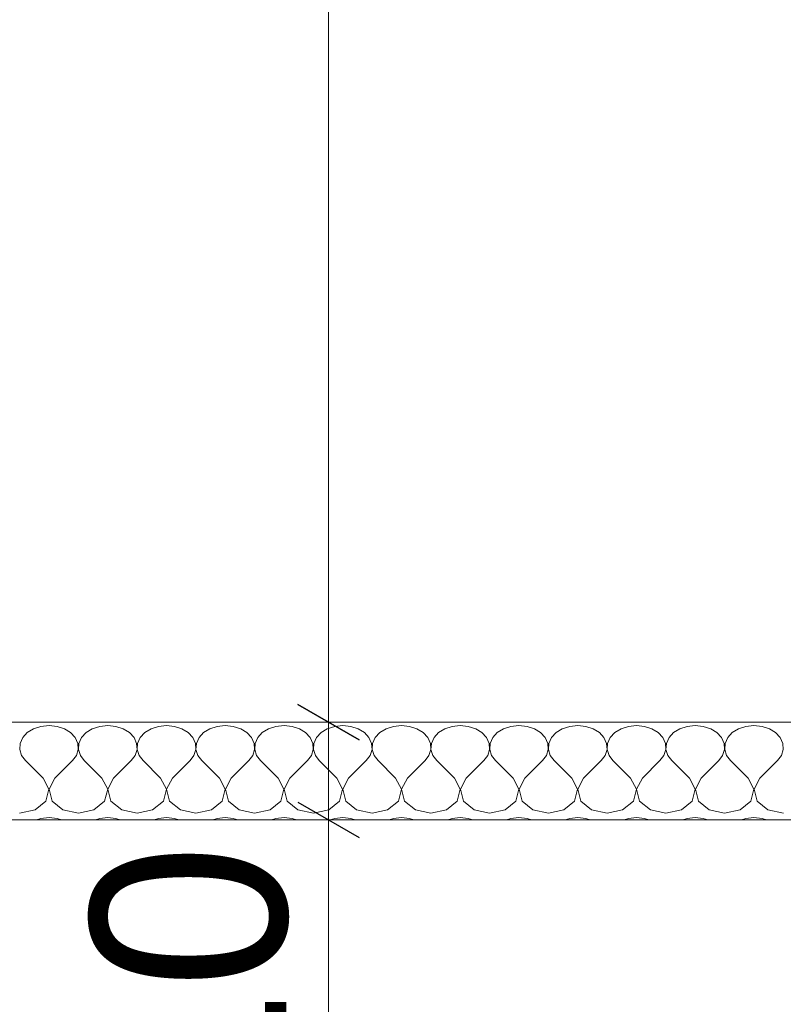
# Model space of a CAD drawing. Header units: millimetres. Extents: x 100377 to 152816, y -1988 to 13902.
# Tile 38 of 58: x 135932 to 136712, y 2839 to 3845. Entities that reach past the tile are written whole.
import ezdxf

# ---------------------------------------------------------------- set-up
doc = ezdxf.new("R2010")
doc.units = ezdxf.units.MM
doc.header["$MEASUREMENT"] = 0
for name, color, linetype, lineweight in [('Nowe_0_Nr_pióra__1', 7, 'Continuous', 13), ('Nowe_299-A Wymiary Opisy_Nr_pióra__1', 7, 'Continuous', 13), ('Nowe_299-A Wymiary Opisy_Nr_pióra__21', 7, 'Continuous', 25)]:
    doc.layers.add(name, color=color, linetype=linetype, lineweight=lineweight)
doc.layers.add('Nowe_299-A Wymiary Opisy', color=7, linetype='Continuous')
doc.styles.add('STYL_AUTOMATYCZNY_1', font='txt')
doc.dimstyles.new('STYL_AUTOMATYCZNY__1', dxfattribs={"dimtxt": 200, "dimasz": 47.5, "dimexe": 0.18, "dimexo": 300, "dimgap": 0.09, "dimtad": 1, "dimdec": 0, "dimlfac": 0.1, "dimzin": 0, "dimdsep": 46, "dimtxsty": 'STYL_AUTOMATYCZNY_1', "dimblk": 'ARROWHEAD_2', "dimblk1": 'ARROWHEAD_2', "dimblk2": 'ARROWHEAD_2', "dimcen": 0.09, "dimclrd": 7, "dimclre": 7, "dimclrt": 7, "dimadec": 1, "dimazin": 0, "dimtfac": 1, "dimtdec": 4, "dimtmove": 0, "dimatfit": 3, "dimfxl": 0, "dimtolj": 1, "dimtzin": 0, "dimarcsym": 0})

# ---------------------------------------------------------------- blocks, each defined once
blk = doc.blocks.new('*X8')
at = {"layer": 'Nowe_0_Nr_pióra__1', "color": 7, "linetype": 'Continuous', "lineweight": 13}
for p, q in [((135945.8, 3120.1), (135939.4, 3116.2)), ((135953.4, 3122.6), (135945.8, 3120.1)), ((135961.6, 3123.5), (135953.4, 3122.6)), ((135969.8, 3122.6), (135961.6, 3123.5)), ((135977.4, 3120.1), (135969.8, 3122.6)), ((135983.7, 3116.2), (135977.4, 3120.1)), ((136005.8, 3120.1), (135999.4, 3116.2)), ((136013.4, 3122.6), (136005.8, 3120.1)), ((136021.6, 3123.5), (136013.4, 3122.6)), ((136029.8, 3122.6), (136021.6, 3123.5)), ((136037.4, 3120.1), (136029.8, 3122.6)), ((136043.7, 3116.2), (136037.4, 3120.1)), ((136065.8, 3120.1), (136059.4, 3116.2)), ((136073.4, 3122.6), (136065.8, 3120.1)), ((136081.6, 3123.5), (136073.4, 3122.6)), ((136089.8, 3122.6), (136081.6, 3123.5)), ((136097.4, 3120.1), (136089.8, 3122.6)), ((136103.7, 3116.2), (136097.4, 3120.1)), ((136125.8, 3120.1), (136119.4, 3116.2)), ((136133.4, 3122.6), (136125.8, 3120.1)), ((136141.6, 3123.5), (136133.4, 3122.6)), ((136149.8, 3122.6), (136141.6, 3123.5)), ((136157.4, 3120.1), (136149.8, 3122.6)), ((136163.7, 3116.2), (136157.4, 3120.1)), ((136185.8, 3120.1), (136179.4, 3116.2)), ((136193.4, 3122.6), (136185.8, 3120.1)), ((136201.6, 3123.5), (136193.4, 3122.6)), ((136209.8, 3122.6), (136201.6, 3123.5)), ((136217.4, 3120.1), (136209.8, 3122.6)), ((136223.7, 3116.2), (136217.4, 3120.1)), ((136245.8, 3120.1), (136239.4, 3116.2)), ((136253.4, 3122.6), (136245.8, 3120.1)), ((136261.6, 3123.5), (136253.4, 3122.6)), ((136269.8, 3122.6), (136261.6, 3123.5)), ((136277.4, 3120.1), (136269.8, 3122.6)), ((136283.7, 3116.2), (136277.4, 3120.1)), ((136305.8, 3120.1), (136299.4, 3116.2)), ((136313.4, 3122.6), (136305.8, 3120.1)), ((136321.6, 3123.5), (136313.4, 3122.6)), ((136329.8, 3122.6), (136321.6, 3123.5)), ((136337.4, 3120.1), (136329.8, 3122.6)), ((136343.7, 3116.2), (136337.4, 3120.1)), ((136365.8, 3120.1), (136359.4, 3116.2)), ((136373.4, 3122.6), (136365.8, 3120.1)), ((136381.6, 3123.5), (136373.4, 3122.6)), ((136389.8, 3122.6), (136381.6, 3123.5)), ((136397.4, 3120.1), (136389.8, 3122.6)), ((136403.7, 3116.2), (136397.4, 3120.1)), ((136425.8, 3120.1), (136419.4, 3116.2)), ((136433.4, 3122.6), (136425.8, 3120.1)), ((136441.6, 3123.5), (136433.4, 3122.6)), ((136449.8, 3122.6), (136441.6, 3123.5)), ((136457.4, 3120.1), (136449.8, 3122.6)), ((136463.7, 3116.2), (136457.4, 3120.1)), ((136485.8, 3120.1), (136479.4, 3116.2)), ((136493.4, 3122.6), (136485.8, 3120.1)), ((136501.6, 3123.5), (136493.4, 3122.6)), ((136509.8, 3122.6), (136501.6, 3123.5)), ((136517.4, 3120.1), (136509.8, 3122.6)), ((136523.7, 3116.2), (136517.4, 3120.1)), ((136545.8, 3120.1), (136539.4, 3116.2)), ((136553.4, 3122.6), (136545.8, 3120.1)), ((136561.6, 3123.5), (136553.4, 3122.6)), ((136569.8, 3122.6), (136561.6, 3123.5)), ((136577.4, 3120.1), (136569.8, 3122.6)), ((136583.7, 3116.2), (136577.4, 3120.1)), ((136605.8, 3120.1), (136599.4, 3116.2)), ((136613.4, 3122.6), (136605.8, 3120.1)), ((136621.6, 3123.5), (136613.4, 3122.6)), ((136629.8, 3122.6), (136621.6, 3123.5)), ((136637.4, 3120.1), (136629.8, 3122.6)), ((136643.7, 3116.2), (136637.4, 3120.1)), ((136665.8, 3120.1), (136659.4, 3116.2)), ((136673.4, 3122.6), (136665.8, 3120.1)), ((136681.6, 3123.5), (136673.4, 3122.6)), ((136689.8, 3122.6), (136681.6, 3123.5)), ((136697.4, 3120.1), (136689.8, 3122.6)), ((136703.7, 3116.2), (136697.4, 3120.1)), ((135934.8, 3111.1), (135932.1, 3105.2)), ((135939.4, 3116.2), (135934.8, 3111.1)), ((135988.4, 3111.1), (135983.7, 3116.2)), ((135991.1, 3105.2), (135988.4, 3111.1)), ((135994.8, 3111.1), (135992.1, 3105.2)), ((135999.4, 3116.2), (135994.8, 3111.1)), ((136048.4, 3111.1), (136043.7, 3116.2)), ((136051.1, 3105.2), (136048.4, 3111.1)), ((136054.8, 3111.1), (136052.1, 3105.2)), ((136059.4, 3116.2), (136054.8, 3111.1)), ((136108.4, 3111.1), (136103.7, 3116.2)), ((136111.1, 3105.2), (136108.4, 3111.1)), ((136114.8, 3111.1), (136112.1, 3105.2)), ((136119.4, 3116.2), (136114.8, 3111.1)), ((136168.4, 3111.1), (136163.7, 3116.2)), ((136171.1, 3105.2), (136168.4, 3111.1)), ((136174.8, 3111.1), (136172.1, 3105.2)), ((136179.4, 3116.2), (136174.8, 3111.1)), ((136228.4, 3111.1), (136223.7, 3116.2)), ((136231.1, 3105.2), (136228.4, 3111.1)), ((136234.8, 3111.1), (136232.1, 3105.2)), ((136239.4, 3116.2), (136234.8, 3111.1)), ((136288.4, 3111.1), (136283.7, 3116.2)), ((136291.1, 3105.2), (136288.4, 3111.1)), ((136294.8, 3111.1), (136292.1, 3105.2)), ((136299.4, 3116.2), (136294.8, 3111.1)), ((136348.4, 3111.1), (136343.7, 3116.2)), ((136351.1, 3105.2), (136348.4, 3111.1)), ((136354.8, 3111.1), (136352.1, 3105.2)), ((136359.4, 3116.2), (136354.8, 3111.1)), ((136408.4, 3111.1), (136403.7, 3116.2)), ((136411.1, 3105.2), (136408.4, 3111.1)), ((136414.8, 3111.1), (136412.1, 3105.2)), ((136419.4, 3116.2), (136414.8, 3111.1)), ((136468.4, 3111.1), (136463.7, 3116.2)), ((136471.1, 3105.2), (136468.4, 3111.1)), ((136474.8, 3111.1), (136472.1, 3105.2)), ((136479.4, 3116.2), (136474.8, 3111.1)), ((136528.4, 3111.1), (136523.7, 3116.2)), ((136531.1, 3105.2), (136528.4, 3111.1)), ((136534.8, 3111.1), (136532.1, 3105.2)), ((136539.4, 3116.2), (136534.8, 3111.1)), ((136588.4, 3111.1), (136583.7, 3116.2)), ((136591.1, 3105.2), (136588.4, 3111.1)), ((136594.8, 3111.1), (136592.1, 3105.2)), ((136599.4, 3116.2), (136594.8, 3111.1)), ((136648.4, 3111.1), (136643.7, 3116.2)), ((136651.1, 3105.2), (136648.4, 3111.1)), ((136654.8, 3111.1), (136652.1, 3105.2)), ((136659.4, 3116.2), (136654.8, 3111.1)), ((136708.4, 3111.1), (136703.7, 3116.2)), ((136711.1, 3105.2), (136708.4, 3111.1)), ((135932.1, 3105.2), (135931.7, 3099)), ((135931.7, 3099), (135933.6, 3093)), ((135989.6, 3093), (135991.5, 3099)), ((135991.5, 3099), (135991.1, 3105.2)), ((135992.1, 3105.2), (135991.7, 3099)), ((135991.7, 3099), (135993.6, 3093)), ((136049.6, 3093), (136051.5, 3099)), ((136051.5, 3099), (136051.1, 3105.2)), ((136052.1, 3105.2), (136051.7, 3099)), ((136051.7, 3099), (136053.6, 3093)), ((136109.6, 3093), (136111.5, 3099)), ((136111.5, 3099), (136111.1, 3105.2)), ((136112.1, 3105.2), (136111.7, 3099)), ((136111.7, 3099), (136113.6, 3093)), ((136169.6, 3093), (136171.5, 3099)), ((136171.5, 3099), (136171.1, 3105.2)), ((136172.1, 3105.2), (136171.7, 3099)), ((136171.7, 3099), (136173.6, 3093)), ((136229.6, 3093), (136231.5, 3099)), ((136231.5, 3099), (136231.1, 3105.2)), ((136232.1, 3105.2), (136231.7, 3099)), ((136231.7, 3099), (136233.6, 3093)), ((136289.6, 3093), (136291.5, 3099)), ((136291.5, 3099), (136291.1, 3105.2)), ((136292.1, 3105.2), (136291.7, 3099)), ((136291.7, 3099), (136293.6, 3093)), ((136349.6, 3093), (136351.5, 3099)), ((136351.5, 3099), (136351.1, 3105.2)), ((136352.1, 3105.2), (136351.7, 3099)), ((136351.7, 3099), (136353.6, 3093)), ((136409.6, 3093), (136411.5, 3099)), ((136411.5, 3099), (136411.1, 3105.2)), ((136412.1, 3105.2), (136411.7, 3099)), ((136411.7, 3099), (136413.6, 3093)), ((136469.6, 3093), (136471.5, 3099)), ((136471.5, 3099), (136471.1, 3105.2)), ((136472.1, 3105.2), (136471.7, 3099)), ((136471.7, 3099), (136473.6, 3093)), ((136529.6, 3093), (136531.5, 3099)), ((136531.5, 3099), (136531.1, 3105.2)), ((136532.1, 3105.2), (136531.7, 3099)), ((136531.7, 3099), (136533.6, 3093)), ((136589.6, 3093), (136591.5, 3099)), ((136591.5, 3099), (136591.1, 3105.2)), ((136592.1, 3105.2), (136591.7, 3099)), ((136591.7, 3099), (136593.6, 3093)), ((136649.6, 3093), (136651.5, 3099)), ((136651.5, 3099), (136651.1, 3105.2)), ((136652.1, 3105.2), (136651.7, 3099)), ((136651.7, 3099), (136653.6, 3093)), ((136709.6, 3093), (136711.5, 3099)), ((136711.5, 3099), (136711.1, 3105.2)), ((135933.6, 3093), (135937.6, 3087.6)), ((135985.6, 3087.6), (135989.6, 3093)), ((135993.6, 3093), (135997.6, 3087.6)), ((136045.6, 3087.6), (136049.6, 3093)), ((136053.6, 3093), (136057.6, 3087.6)), ((136105.6, 3087.6), (136109.6, 3093)), ((136113.6, 3093), (136117.6, 3087.6)), ((136165.6, 3087.6), (136169.6, 3093)), ((136173.6, 3093), (136177.6, 3087.6)), ((136225.6, 3087.6), (136229.6, 3093)), ((136233.6, 3093), (136237.6, 3087.6)), ((136285.6, 3087.6), (136289.6, 3093)), ((136293.6, 3093), (136297.6, 3087.6)), ((136345.6, 3087.6), (136349.6, 3093)), ((136353.6, 3093), (136357.6, 3087.6)), ((136405.6, 3087.6), (136409.6, 3093)), ((136413.6, 3093), (136417.6, 3087.6)), ((136465.6, 3087.6), (136469.6, 3093)), ((136473.6, 3093), (136477.6, 3087.6)), ((136525.6, 3087.6), (136529.6, 3093)), ((136533.6, 3093), (136537.6, 3087.6)), ((136585.6, 3087.6), (136589.6, 3093)), ((136593.6, 3093), (136597.6, 3087.6)), ((136645.6, 3087.6), (136649.6, 3093)), ((136653.6, 3093), (136657.6, 3087.6)), ((136705.6, 3087.6), (136709.6, 3093)), ((135955.6, 3069.7), (135937.6, 3087.6)), ((135967.6, 3069.7), (135985.6, 3087.6)), ((136015.6, 3069.7), (135997.6, 3087.6)), ((136027.6, 3069.7), (136045.6, 3087.6)), ((136075.6, 3069.7), (136057.6, 3087.6)), ((136087.6, 3069.7), (136105.6, 3087.6)), ((136135.6, 3069.7), (136117.6, 3087.6)), ((136147.6, 3069.7), (136165.6, 3087.6)), ((136195.6, 3069.7), (136177.6, 3087.6)), ((136207.6, 3069.7), (136225.6, 3087.6)), ((136255.6, 3069.7), (136237.6, 3087.6)), ((136267.6, 3069.7), (136285.6, 3087.6)), ((136315.6, 3069.7), (136297.6, 3087.6)), ((136327.6, 3069.7), (136345.6, 3087.6)), ((136375.6, 3069.7), (136357.6, 3087.6)), ((136387.6, 3069.7), (136405.6, 3087.6)), ((136435.6, 3069.7), (136417.6, 3087.6)), ((136447.6, 3069.7), (136465.6, 3087.6)), ((136495.6, 3069.7), (136477.6, 3087.6)), ((136507.6, 3069.7), (136525.6, 3087.6)), ((136555.6, 3069.7), (136537.6, 3087.6)), ((136567.6, 3069.7), (136585.6, 3087.6)), ((136615.6, 3069.7), (136597.6, 3087.6)), ((136627.6, 3069.7), (136645.6, 3087.6)), ((136675.6, 3069.7), (136657.6, 3087.6)), ((136687.6, 3069.7), (136705.6, 3087.6)), ((135961.5, 3058.3), (135955.6, 3069.7)), ((135967.6, 3069.7), (135961.7, 3058.3)), ((136021.5, 3058.3), (136015.6, 3069.7)), ((136027.6, 3069.7), (136021.7, 3058.3)), ((136081.5, 3058.3), (136075.6, 3069.7)), ((136087.6, 3069.7), (136081.7, 3058.3)), ((136141.5, 3058.3), (136135.6, 3069.7)), ((136147.6, 3069.7), (136141.7, 3058.3)), ((136201.5, 3058.3), (136195.6, 3069.7)), ((136207.6, 3069.7), (136201.7, 3058.3)), ((136261.5, 3058.3), (136255.6, 3069.7)), ((136267.6, 3069.7), (136261.7, 3058.3)), ((136321.5, 3058.3), (136315.6, 3069.7)), ((136327.6, 3069.7), (136321.7, 3058.3)), ((136381.5, 3058.3), (136375.6, 3069.7)), ((136387.6, 3069.7), (136381.7, 3058.3)), ((136441.5, 3058.3), (136435.6, 3069.7)), ((136447.6, 3069.7), (136441.7, 3058.3)), ((136501.5, 3058.3), (136495.6, 3069.7)), ((136507.6, 3069.7), (136501.7, 3058.3)), ((136561.5, 3058.3), (136555.6, 3069.7)), ((136567.6, 3069.7), (136561.7, 3058.3)), ((136621.5, 3058.3), (136615.6, 3069.7)), ((136627.6, 3069.7), (136621.7, 3058.3)), ((136681.5, 3058.3), (136675.6, 3069.7)), ((136687.6, 3069.7), (136681.7, 3058.3)), ((135958.4, 3046.2), (135961.5, 3058.3)), ((135961.7, 3058.3), (135964.8, 3046.2)), ((136018.4, 3046.2), (136021.5, 3058.3)), ((136021.7, 3058.3), (136024.8, 3046.2)), ((136078.4, 3046.2), (136081.5, 3058.3)), ((136081.7, 3058.3), (136084.8, 3046.2)), ((136138.4, 3046.2), (136141.5, 3058.3)), ((136141.7, 3058.3), (136144.8, 3046.2)), ((136198.4, 3046.2), (136201.5, 3058.3)), ((136201.7, 3058.3), (136204.8, 3046.2)), ((136258.4, 3046.2), (136261.5, 3058.3)), ((136261.7, 3058.3), (136264.8, 3046.2)), ((136318.4, 3046.2), (136321.5, 3058.3)), ((136321.7, 3058.3), (136324.8, 3046.2)), ((136378.4, 3046.2), (136381.5, 3058.3)), ((136381.7, 3058.3), (136384.8, 3046.2)), ((136438.4, 3046.2), (136441.5, 3058.3)), ((136441.7, 3058.3), (136444.8, 3046.2)), ((136498.4, 3046.2), (136501.5, 3058.3)), ((136501.7, 3058.3), (136504.8, 3046.2)), ((136558.4, 3046.2), (136561.5, 3058.3)), ((136561.7, 3058.3), (136564.8, 3046.2)), ((136618.4, 3046.2), (136621.5, 3058.3)), ((136621.7, 3058.3), (136624.8, 3046.2)), ((136678.4, 3046.2), (136681.5, 3058.3)), ((136681.7, 3058.3), (136684.8, 3046.2)), ((135947.4, 3037.2), (135958.4, 3046.2)), ((135964.8, 3046.2), (135975.8, 3037.2)), ((136007.4, 3037.2), (136018.4, 3046.2)), ((136024.8, 3046.2), (136035.8, 3037.2)), ((136067.4, 3037.2), (136078.4, 3046.2)), ((136084.8, 3046.2), (136095.8, 3037.2)), ((136127.4, 3037.2), (136138.4, 3046.2)), ((136144.8, 3046.2), (136155.8, 3037.2)), ((136187.4, 3037.2), (136198.4, 3046.2)), ((136204.8, 3046.2), (136215.8, 3037.2)), ((136247.4, 3037.2), (136258.4, 3046.2)), ((136264.8, 3046.2), (136275.8, 3037.2)), ((136307.4, 3037.2), (136318.4, 3046.2)), ((136324.8, 3046.2), (136335.8, 3037.2)), ((136367.4, 3037.2), (136378.4, 3046.2)), ((136384.8, 3046.2), (136395.8, 3037.2)), ((136427.4, 3037.2), (136438.4, 3046.2)), ((136444.8, 3046.2), (136455.8, 3037.2)), ((136487.4, 3037.2), (136498.4, 3046.2)), ((136504.8, 3046.2), (136515.8, 3037.2)), ((136547.4, 3037.2), (136558.4, 3046.2)), ((136564.8, 3046.2), (136575.8, 3037.2)), ((136607.4, 3037.2), (136618.4, 3046.2)), ((136624.8, 3046.2), (136635.8, 3037.2)), ((136667.4, 3037.2), (136678.4, 3046.2)), ((136684.8, 3046.2), (136695.8, 3037.2)), ((135931.6, 3033.9), (135947.4, 3037.2)), ((135961.6, 3029.4), (135953.4, 3028.5)), ((135969.8, 3028.5), (135961.6, 3029.4)), ((135975.8, 3037.2), (135991.6, 3033.9)), ((135991.6, 3033.9), (136007.4, 3037.2)), ((136021.6, 3029.4), (136013.4, 3028.5)), ((136029.8, 3028.5), (136021.6, 3029.4)), ((136035.8, 3037.2), (136051.6, 3033.9)), ((136051.6, 3033.9), (136067.4, 3037.2)), ((136081.6, 3029.4), (136073.4, 3028.5)), ((136089.8, 3028.5), (136081.6, 3029.4)), ((136095.8, 3037.2), (136111.6, 3033.9)), ((136111.6, 3033.9), (136127.4, 3037.2)), ((136141.6, 3029.4), (136133.4, 3028.5)), ((136149.8, 3028.5), (136141.6, 3029.4)), ((136155.8, 3037.2), (136171.6, 3033.9)), ((136171.6, 3033.9), (136187.4, 3037.2)), ((136201.6, 3029.4), (136193.4, 3028.5)), ((136209.8, 3028.5), (136201.6, 3029.4)), ((136215.8, 3037.2), (136231.6, 3033.9)), ((136231.6, 3033.9), (136247.4, 3037.2)), ((136261.6, 3029.4), (136253.4, 3028.5)), ((136269.8, 3028.5), (136261.6, 3029.4)), ((136275.8, 3037.2), (136291.6, 3033.9)), ((136291.6, 3033.9), (136307.4, 3037.2)), ((136321.6, 3029.4), (136313.4, 3028.5)), ((136329.8, 3028.5), (136321.6, 3029.4)), ((136335.8, 3037.2), (136351.6, 3033.9)), ((136351.6, 3033.9), (136367.4, 3037.2)), ((136381.6, 3029.4), (136373.4, 3028.5)), ((136389.8, 3028.5), (136381.6, 3029.4)), ((136395.8, 3037.2), (136411.6, 3033.9)), ((136411.6, 3033.9), (136427.4, 3037.2)), ((136441.6, 3029.4), (136433.4, 3028.5)), ((136449.8, 3028.5), (136441.6, 3029.4)), ((136455.8, 3037.2), (136471.6, 3033.9)), ((136471.6, 3033.9), (136487.4, 3037.2)), ((136501.6, 3029.4), (136493.4, 3028.5)), ((136509.8, 3028.5), (136501.6, 3029.4)), ((136515.8, 3037.2), (136531.6, 3033.9)), ((136531.6, 3033.9), (136547.4, 3037.2)), ((136561.6, 3029.4), (136553.4, 3028.5)), ((136569.8, 3028.5), (136561.6, 3029.4)), ((136575.8, 3037.2), (136591.6, 3033.9)), ((136591.6, 3033.9), (136607.4, 3037.2)), ((136621.6, 3029.4), (136613.4, 3028.5)), ((136629.8, 3028.5), (136621.6, 3029.4)), ((136635.8, 3037.2), (136651.6, 3033.9)), ((136651.6, 3033.9), (136667.4, 3037.2)), ((136681.6, 3029.4), (136673.4, 3028.5)), ((136689.8, 3028.5), (136681.6, 3029.4)), ((136695.8, 3037.2), (136711.6, 3033.9)), ((135953.4, 3028.5), (135948.9, 3027)), ((135974.3, 3027), (135969.8, 3028.5)), ((136013.4, 3028.5), (136008.9, 3027)), ((136034.3, 3027), (136029.8, 3028.5)), ((136073.4, 3028.5), (136068.9, 3027)), ((136094.3, 3027), (136089.8, 3028.5)), ((136133.4, 3028.5), (136128.9, 3027)), ((136154.3, 3027), (136149.8, 3028.5)), ((136193.4, 3028.5), (136188.9, 3027)), ((136214.3, 3027), (136209.8, 3028.5)), ((136253.4, 3028.5), (136248.9, 3027)), ((136274.3, 3027), (136269.8, 3028.5)), ((136313.4, 3028.5), (136308.9, 3027)), ((136334.3, 3027), (136329.8, 3028.5)), ((136373.4, 3028.5), (136368.9, 3027)), ((136394.3, 3027), (136389.8, 3028.5)), ((136433.4, 3028.5), (136428.9, 3027)), ((136454.3, 3027), (136449.8, 3028.5)), ((136493.4, 3028.5), (136488.9, 3027)), ((136514.3, 3027), (136509.8, 3028.5)), ((136553.4, 3028.5), (136548.9, 3027)), ((136574.3, 3027), (136569.8, 3028.5)), ((136613.4, 3028.5), (136608.9, 3027)), ((136634.3, 3027), (136629.8, 3028.5)), ((136673.4, 3028.5), (136668.9, 3027)), ((136694.3, 3027), (136689.8, 3028.5))]:
    blk.add_line(p, q, dxfattribs=at)
blk = doc.blocks.new('Wypełnienie_4_1', base_point=(0, 0))
at = {"layer": 'Nowe_0_Nr_pióra__1', "color": 7, "linetype": 'Continuous', "lineweight": 13, "flags": 128}
blk.add_lwpolyline([(133077.7, 3027), (137260.4, 3027), (137260.4, 3127), (133077.7, 3127)], close=True, dxfattribs=at)
at = {"layer": 'Nowe_0_Nr_pióra__1', "color": 7, "linetype": 'Continuous', "lineweight": 13}
blk.add_blockref('*X8', (0, 0), dxfattribs=at)
blk = doc.blocks.new('*D169')
at = {"layer": 'Nowe_299-A Wymiary Opisy_Nr_pióra__1', "color": 7, "linetype": 'Continuous', "lineweight": 13}
for p, q in [((136246.9, 5917), (136246.9, 5947.6)), ((136293.8, 5917), (136200.1, 5917)), ((136246.9, 3127), (136246.9, 5917)), ((136293.8, 3127), (136200.1, 3127)), ((136246.9, 3096.5), (136246.9, 3127))]:
    blk.add_line(p, q, dxfattribs=at)
at = {"layer": 'Nowe_299-A Wymiary Opisy_Nr_pióra__21', "color": 7, "linetype": 'Continuous', "lineweight": 25}
for p, q in [((136278.2, 5899), (136215.7, 5935.1)), ((136215.7, 3145.1), (136278.2, 3109))]:
    blk.add_line(p, q, dxfattribs=at)
at = {"layer": 'Nowe_299-A Wymiary Opisy_Nr_pióra__1', "color": 7, "lineweight": 13, "insert": (136206.9, 4294.4), "char_height": 200, "attachment_point": 7, "rotation": 90, "style": 'STYL_AUTOMATYCZNY_1'}
blk.add_mtext('{\\A1;279}', dxfattribs=at)
blk = doc.blocks.new('ARROWHEAD_2')
at = {"color": 0, "linetype": 'Continuous', "lineweight": 0}
for p, q in [((-0.378, -0.655), (0.378, 0.655)), ((0, 0), (-1, 0))]:
    blk.add_line(p, q, dxfattribs=at)
blk = doc.blocks.new('*D184')
at = {"layer": 'Nowe_299-A Wymiary Opisy_Nr_pióra__1', "color": 7, "linetype": 'Continuous', "lineweight": 13}
for p, q in [((136293.8, 3027), (136200.1, 3027)), ((136246.9, 237), (136246.9, 3027)), ((136293.8, 237), (136200.1, 237)), ((136246.9, 206.5), (136246.9, 237))]:
    blk.add_line(p, q, dxfattribs=at)
at = {"layer": 'Nowe_299-A Wymiary Opisy_Nr_pióra__21', "color": 7, "linetype": 'Continuous', "lineweight": 25}
for p, q in [((136215.7, 3045.1), (136278.2, 3009)), ((136215.7, 255.1), (136278.2, 219))]:
    blk.add_line(p, q, dxfattribs=at)
at = {"layer": 'Nowe_299-A Wymiary Opisy_Nr_pióra__1', "color": 7, "lineweight": 13, "char_height": 200, "attachment_point": 7, "rotation": 90, "style": 'STYL_AUTOMATYCZNY_1'}
for s, insert in [('{\\A1;10}', (136206.9, 2705.4)), ('{\\A1;279}', (136206.9, 1252.6))]:
    blk.add_mtext(s, dxfattribs=dict(at, insert=insert))
blk = doc.blocks.new('*D185')
at = {"layer": 'Nowe_299-A Wymiary Opisy_Nr_pióra__1', "color": 7, "linetype": 'Continuous', "lineweight": 13}
for p, q in [((136246.9, 3127), (136246.9, 3157.6)), ((136293.8, 3127), (136200.1, 3127)), ((136246.9, 3027), (136246.9, 3127)), ((136293.8, 3027), (136200.1, 3027))]:
    blk.add_line(p, q, dxfattribs=at)
at = {"layer": 'Nowe_299-A Wymiary Opisy_Nr_pióra__21', "color": 7, "linetype": 'Continuous', "lineweight": 25}
for p, q in [((136278.2, 3109), (136215.7, 3145.1)), ((136215.7, 3045.1), (136278.2, 3009))]:
    blk.add_line(p, q, dxfattribs=at)

msp = doc.modelspace()

# ---------------------------------------------------------------- block references
at = {"layer": 'Nowe_0_Nr_pióra__1', "color": 7, "linetype": 'Continuous', "lineweight": 13}
msp.add_blockref('Wypełnienie_4_1', (0, 0), dxfattribs=at)

# ---------------------------------------------------------------- dimensions: what is measured, and where the dimension line sits
at = {"layer": 'Nowe_299-A Wymiary Opisy', "color": 7, "linetype": 'Continuous', "lineweight": 13}
for base, p1, p2, picture, middle in [((136246.9, 5917), (136093.3, 3127), (136139.3, 5917), '*D169', (136106.9, 4523.1)), ((136246.9, 3127), (136318.4, 3027), (136322.2, 3127), '*D185', (136106.9, 2857.9)), ((136246.9, 3027), (136231.1, 237), (136318.4, 3027), '*D184', (136106.9, 1481.3))]:
    dim = msp.add_linear_dim(base=base, p1=p1, p2=p2, angle=90, dimstyle='STYL_AUTOMATYCZNY__1', dxfattribs=at)
    dim.commit()
    dim.dimension.update_dxf_attribs({"geometry": picture, "text_midpoint": middle, "dimtype": 160, "text_rotation": 90})

doc.saveas('drawing.dxf')
